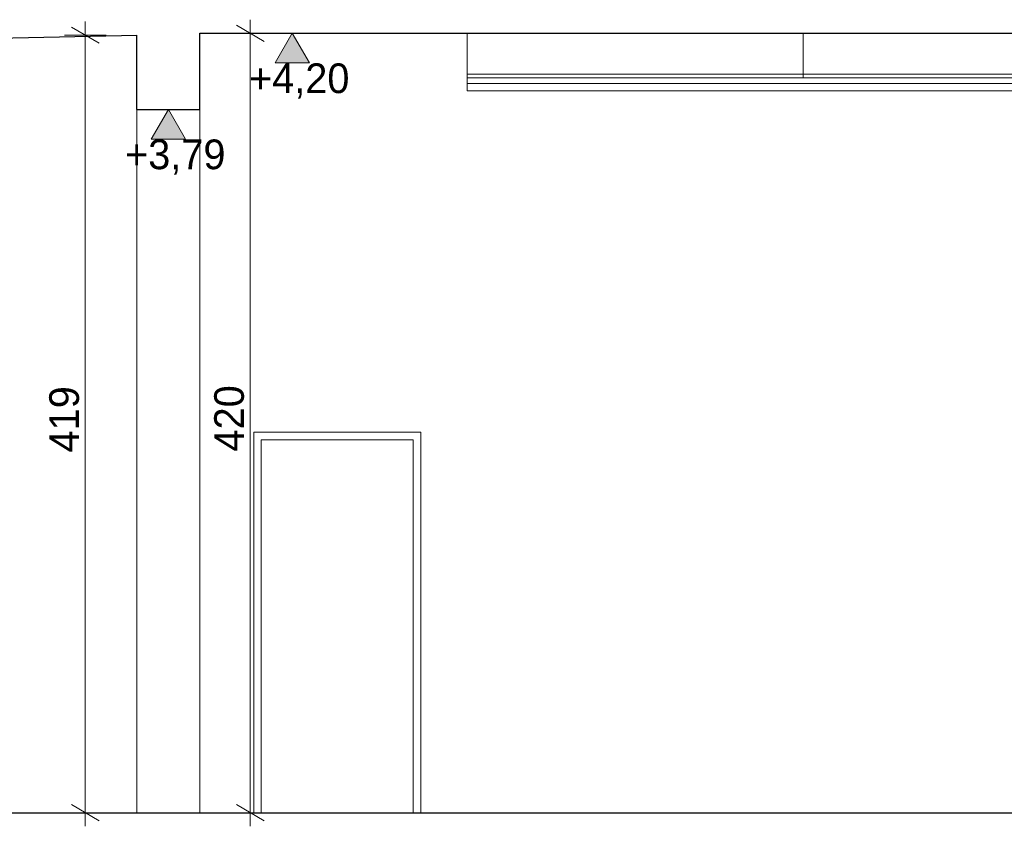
# Model space of a CAD drawing. Extents: x -686885 to -413214, y -23370 to 153194.
# Tile 18 of 145: x -654351 to -649045, y -12403 to -8056. Entities that reach past the tile are written whole.
import ezdxf

# ---------------------------------------------------------------- set-up
doc = ezdxf.new("R2010")
doc.units = 0
doc.header["$MEASUREMENT"] = 0
for name, color, linetype, lineweight in [('Arch stropy_Nr_Pióra__1', 7, 'Continuous', 25), ('INWENT WYMIARY_Nr_Pióra__21', 7, 'Continuous', 9), ('INWENT. DRZWI_Nr_Pióra__21', 7, 'Continuous', 9), ('INWENT.ŚCIANY_Nr_Pióra__21', 7, 'Continuous', 9)]:
    doc.layers.add(name, color=color, linetype=linetype, lineweight=lineweight)
doc.layers.add('INWENT WYMIARY', color=7, linetype='Continuous')
doc.styles.add('GENERATED_STYLE_1', font='txt')
doc.dimstyles.new('GENERATED_STYLE__5', dxfattribs={"dimtxt": 160.000002, "dimasz": 114, "dimexe": 0.18, "dimexo": 0, "dimgap": 0.09, "dimtad": 1, "dimdec": 0, "dimlfac": 0.1, "dimzin": 0, "dimdsep": 46, "dimtxsty": 'GENERATED_STYLE_1', "dimblk": 'ARROWHEAD_2', "dimblk1": 'ARROWHEAD_2', "dimblk2": 'ARROWHEAD_2', "dimcen": 0.09, "dimclrd": 7, "dimclre": 7, "dimclrt": 7, "dimazin": 0, "dimtfac": 1, "dimtdec": 4, "dimtmove": 0, "dimatfit": 3, "dimfxl": 0, "dimtolj": 1, "dimtzin": 0, "dimarcsym": 0})

# ---------------------------------------------------------------- blocks, each defined once
blk = doc.blocks.new('Wymiary_105', base_point=(-652881.7, -8129.6))
at = {"layer": 'INWENT WYMIARY_Nr_Pióra__21', "linetype": 'Continuous'}
blk.add_hatch(color=256, dxfattribs=at).paths.add_polyline_path([(-652881.7, -8129.6), (-652974.5, -8289.6), (-652788.9, -8289.6)], flags=0)
for p, q in [((-652881.7, -8129.6), (-653001.7, -8129.6)), ((-652881.7, -8129.6), (-652974.5, -8289.6)), ((-652881.7, -8129.6), (-652761.7, -8129.6)), ((-652788.9, -8289.6), (-652881.7, -8129.6)), ((-652974.5, -8289.6), (-652788.9, -8289.6))]:
    blk.add_line(p, q, dxfattribs=at)
at = {"layer": 'INWENT WYMIARY_Nr_Pióra__21', "insert": (-653115.1, -8481.6), "char_height": 160, "attachment_point": 7, "style": 'GENERATED_STYLE_1'}
blk.add_mtext('{+4,20}', dxfattribs=at)
blk = doc.blocks.new('Wymiary_106', base_point=(-653549.6, -8539.6))
at = {"layer": 'INWENT WYMIARY_Nr_Pióra__21', "linetype": 'Continuous'}
blk.add_hatch(color=256, dxfattribs=at).paths.add_polyline_path([(-653549.6, -8539.6), (-653642.4, -8699.6), (-653456.8, -8699.6)], flags=0)
for p, q in [((-653549.6, -8539.6), (-653669.6, -8539.6)), ((-653549.6, -8539.6), (-653642.4, -8699.6)), ((-653549.6, -8539.6), (-653429.6, -8539.6)), ((-653456.8, -8699.6), (-653549.6, -8539.6)), ((-653642.4, -8699.6), (-653456.8, -8699.6))]:
    blk.add_line(p, q, dxfattribs=at)
at = {"layer": 'INWENT WYMIARY_Nr_Pióra__21', "insert": (-653783, -8891.6), "char_height": 160, "attachment_point": 7, "style": 'GENERATED_STYLE_1'}
blk.add_mtext('{+3,79}', dxfattribs=at)
blk = doc.blocks.new('*D667')
at = {"layer": 'INWENT WYMIARY_Nr_Pióra__21', "linetype": 'Continuous'}
for p, q in [((-653922, -8182.9), (-654072, -8096.3)), ((-653997, -8139.6), (-653997, -8066.3)), ((-653884.5, -8139.6), (-654109.5, -8139.6)), ((-653997, -12329.6), (-653997, -8139.6)), ((-654072, -12286.3), (-653922, -12372.9)), ((-653884.5, -12329.6), (-654109.5, -12329.6)), ((-653997, -12403), (-653997, -12329.6))]:
    blk.add_line(p, q, dxfattribs=at)
at = {"layer": 'INWENT WYMIARY_Nr_Pióra__21', "insert": (-654029, -10388.2), "char_height": 160, "attachment_point": 7, "rotation": 90, "style": 'GENERATED_STYLE_1'}
blk.add_mtext('{419}', dxfattribs=at)
blk = doc.blocks.new('ARROWHEAD_2')
at = {"color": 0, "linetype": 'Continuous', "lineweight": 0}
for p, q in [((-0.378, -0.655), (0.378, 0.655)), ((0, 0), (-1, 0))]:
    blk.add_line(p, q, dxfattribs=at)
blk = doc.blocks.new('*D668')
at = {"layer": 'INWENT WYMIARY_Nr_Pióra__21', "linetype": 'Continuous'}
for p, q in [((-653108.2, -8129.6), (-653108.2, -8056.3)), ((-653033.2, -8172.9), (-653183.2, -8086.3)), ((-652995.7, -8129.6), (-653220.7, -8129.6)), ((-653108.2, -12329.6), (-653108.2, -8129.6)), ((-653183.2, -12286.3), (-653033.2, -12372.9)), ((-652995.7, -12329.6), (-653220.7, -12329.6)), ((-653108.2, -12403), (-653108.2, -12329.6))]:
    blk.add_line(p, q, dxfattribs=at)
at = {"layer": 'INWENT WYMIARY_Nr_Pióra__21', "insert": (-653140.2, -10383.2), "char_height": 160, "attachment_point": 7, "rotation": 90, "style": 'GENERATED_STYLE_1'}
blk.add_mtext('{420}', dxfattribs=at)

msp = doc.modelspace()

# ---------------------------------------------------------------- linework, layer by layer
at = {"layer": 'Arch stropy_Nr_Pióra__1', "linetype": 'Continuous'}
for p, q in [((-658989.6, -8249.6), (-653719.6, -8139.6)), ((-653719.6, -8539.6), (-653719.6, -8139.6)), ((-653379.6, -8539.6), (-653379.6, -8129.6)), ((-653379.6, -8129.6), (-648149.6, -8129.6)), ((-653719.6, -8539.6), (-653379.6, -8539.6)), ((-658989.6, -12329.6), (-648149.6, -12329.6))]:
    msp.add_line(p, q, dxfattribs=at)
at = {"layer": 'INWENT. DRZWI_Nr_Pióra__21', "linetype": 'Continuous'}
for p, q in [((-651939.6, -8439.6), (-651939.6, -8129.6)), ((-650129.6, -8369.6), (-650129.6, -8129.6)), ((-648309.6, -8349.6), (-651939.6, -8349.6)), ((-648319.6, -8369.6), (-651939.6, -8369.6)), ((-648319.6, -8399.6), (-651939.6, -8399.6)), ((-648319.6, -8439.6), (-651939.6, -8439.6)), ((-653049.6, -10319.6), (-652229.6, -10319.6)), ((-653049.6, -10319.6), (-653049.6, -12329.6)), ((-652229.6, -10319.6), (-652229.6, -12329.6))]:
    msp.add_line(p, q, dxfattribs=at)
at = {"layer": 'INWENT.ŚCIANY_Nr_Pióra__21', "linetype": 'Continuous'}
for p, q in [((-653719.6, -8539.6), (-653719.6, -12329.6)), ((-653379.6, -8539.6), (-653379.6, -12329.6)), ((-653089.6, -10279.6), (-653089.6, -12329.6)), ((-653089.6, -10279.6), (-652189.6, -10279.6)), ((-652189.6, -10279.6), (-652189.6, -12329.6))]:
    msp.add_line(p, q, dxfattribs=at)

# ---------------------------------------------------------------- block references
at = {"layer": 'INWENT WYMIARY', "linetype": 'Continuous'}
for name, p in [('Wymiary_105', (-652881.7, -8129.6)), ('Wymiary_106', (-653549.6, -8539.6))]:
    msp.add_blockref(name, p, dxfattribs=at)

# ---------------------------------------------------------------- dimensions: what is measured, and where the dimension line sits
for base, p1, p2, picture, middle in [((-653108.2, -12329.6), (-653379.6, -12329.6), (-653379.6, -8129.6), '*D668', (-653220.2, -10201.1)), ((-653997, -12329.6), (-653719.6, -12329.6), (-653719.6, -8139.6), '*D667', (-654109, -10206.1))]:
    dim = msp.add_linear_dim(base=base, p1=p1, p2=p2, angle=90, dimstyle='GENERATED_STYLE__5', dxfattribs=at)
    dim.commit()
    dim.dimension.update_dxf_attribs({"geometry": picture, "text_midpoint": middle})

doc.saveas('drawing.dxf')
